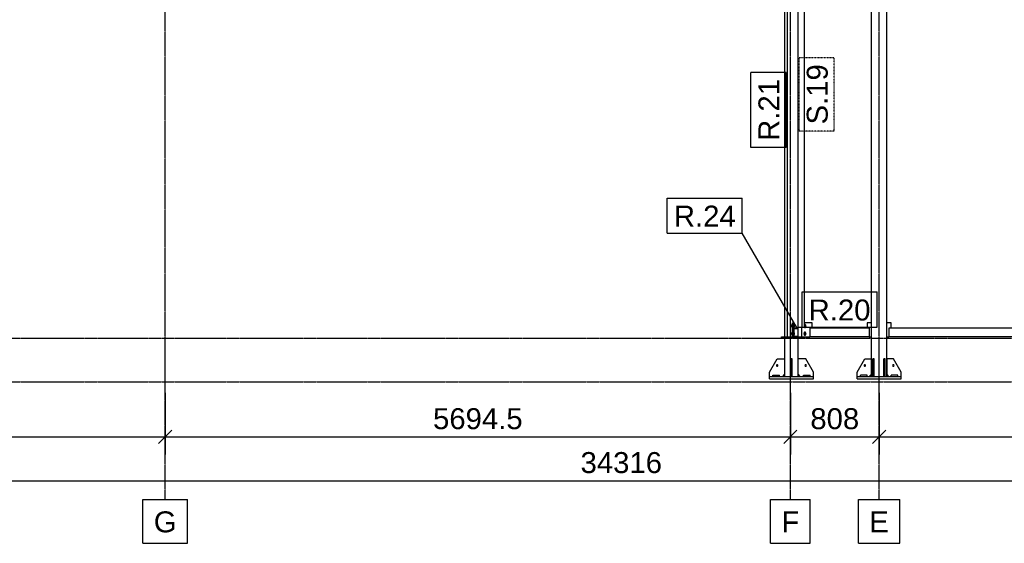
# Model space of a CAD drawing. Header units: millimetres. Extents: x 0 to 59400, y 0 to 42000.
# Tile 9 of 40: x 17853 to 26821, y 11196 to 15967. Entities that reach past the tile are written whole.
import ezdxf

# ---------------------------------------------------------------- set-up
doc = ezdxf.new("R2010")
doc.units = ezdxf.units.MM
doc.linetypes.add('DXK_LINE_DOT2', pattern=[3.9198, 1.9599, -1.9599])
doc.linetypes.add('DXK_LINE_DOT3', pattern=[5.9187, 2.979, -0.9799, 0.9799, -0.9799])
for name, color, linetype in [('TS_INNE_OBIEKTY', 7, 'Continuous'), ('TS_LINIE_WIDOCZNE', 7, 'Continuous'), ('TS_OPISY', 7, 'Continuous'), ('TS_OPISY_LINIE', 7, 'Continuous'), ('TS_OPISY_RAMKA', 7, 'Continuous'), ('TS_WYMIARY', 7, 'Continuous'), ('TS_WYMIARY_TEKST', 7, 'Continuous'), ('TS_WYPELNIENIE', 7, 'Continuous')]:
    doc.layers.add(name, color=color, linetype=linetype)
doc.styles.add('Arial', font='ARIAL.TTF', dxfattribs={"height": 0.2})

# ---------------------------------------------------------------- blocks, each defined once
blk = doc.blocks.new('Part-293000867-2072 - 1320')
at = {"layer": 'TS_LINIE_WIDOCZNE', "color": 1, "linetype": 'Continuous'}
for p, q in [((24682.6, 12756.1), (24752.6, 12876.1)), ((24752.6, 12876.1), (24822.6, 12876.1)), ((24682.6, 12716.1), (24682.6, 12756.1)), ((24802.6, 12716.1), (24822.6, 12736.1))]:
    blk.add_line(p, q, dxfattribs=at)
blk = doc.blocks.new('GridLine-293000867-2146 - 1320')
at = {"layer": 'TS_INNE_OBIEKTY', "color": 4, "linetype": 'DXK_LINE_DOT3'}
blk.add_line((24872.6, 11596.1), (24872.6, 19386.8), dxfattribs=at)
at = {"layer": 'TS_INNE_OBIEKTY', "color": 4, "linetype": 'Continuous'}
for p, q in [((24691.1, 11596.1), (25054, 11596.1)), ((24691.1, 11196.1), (24691.1, 11596.1)), ((25054, 11196.1), (25054, 11596.1)), ((24691.1, 11196.1), (25054, 11196.1))]:
    blk.add_line(p, q, dxfattribs=at)
at = {"layer": 'TS_INNE_OBIEKTY', "color": 2, "linetype": 'Continuous', "style": 'Arial'}
blk.add_text('F', height=191, dxfattribs=at).set_placement((24791.1, 11296.1))
blk = doc.blocks.new('Part-293000867-1470 - 1320')
at = {"layer": 'TS_LINIE_WIDOCZNE', "color": 1, "linetype": 'Continuous'}
for p, q in [((25610.4, 12716.1), (25610.4, 17856.1)), ((25610.4, 17856.1), (25750.4, 17856.1)), ((25750.4, 12716.1), (25750.4, 17856.1))]:
    blk.add_line(p, q, dxfattribs=at)
blk = doc.blocks.new('Part-293000867-1473 - 1320')
at = {"layer": 'TS_LINIE_WIDOCZNE', "color": 1, "linetype": 'Continuous'}
for p, q in [((25480.4, 12696.1), (25480.4, 12716.1)), ((25480.4, 12716.1), (25880.4, 12716.1)), ((25480.4, 12696.1), (25880.4, 12696.1)), ((25880.4, 12696.1), (25880.4, 12716.1))]:
    blk.add_line(p, q, dxfattribs=at)
blk = doc.blocks.new('Part-293000867-1474 - 1320')
at = {"layer": 'TS_LINIE_WIDOCZNE', "color": 1, "linetype": 'Continuous'}
for p, q in [((25510.4, 12716.1), (25510.4, 12728.1)), ((25570.4, 12728.1), (25510.4, 12728.1)), ((25570.4, 12716.1), (25570.4, 12728.1))]:
    blk.add_line(p, q, dxfattribs=at)
blk = doc.blocks.new('Part-293000867-1476 - 1320')
at = {"layer": 'TS_LINIE_WIDOCZNE', "color": 1, "linetype": 'Continuous'}
for p, q in [((25790.4, 12716.1), (25790.4, 12728.1)), ((25850.4, 12728.1), (25790.4, 12728.1)), ((25850.4, 12716.1), (25850.4, 12728.1))]:
    blk.add_line(p, q, dxfattribs=at)
blk = doc.blocks.new('Part-293000867-1623 - 1320')
at = {"layer": 'TS_LINIE_WIDOCZNE', "color": 1, "linetype": 'Continuous'}
for p, q in [((25069.6, 13206.1), (25002.6, 13206.1)), ((25069.6, 13156.1), (25069.6, 13206.1)), ((24974.6, 13166.1), (24974.6, 13076.1)), ((24974.6, 13076.1), (25049.6, 13076.1))]:
    blk.add_line(p, q, dxfattribs=at)
blk = doc.blocks.new('Part-293000867-1631 - 1320')
at = {"layer": 'TS_LINIE_WIDOCZNE', "color": 1, "linetype": 'Continuous'}
for p, q in [((24682.6, 12696.1), (24682.6, 12716.1)), ((24682.6, 12716.1), (25082.6, 12716.1)), ((24682.6, 12696.1), (25082.6, 12696.1)), ((25082.6, 12696.1), (25082.6, 12716.1))]:
    blk.add_line(p, q, dxfattribs=at)
blk = doc.blocks.new('Part-293000867-1619 - 1320')
at = {"layer": 'TS_LINIE_WIDOCZNE', "color": 1, "linetype": 'Continuous'}
for p, q in [((24902.6, 13206.1), (24896.6, 13206.1)), ((24896.6, 13076.1), (24896.6, 13206.1)), ((24902.6, 13156.1), (24902.6, 13206.1)), ((24902.6, 13076.1), (24896.6, 13076.1))]:
    blk.add_line(p, q, dxfattribs=at)
blk = doc.blocks.new('Part-293000867-1513 - 1320')
at = {"layer": 'TS_LINIE_WIDOCZNE', "color": 1, "linetype": 'Continuous'}
for p, q in [((30516.9, 13156.1), (25770.4, 13156.1)), ((25770.4, 13156.1), (25770.4, 13076.1)), ((30516.9, 13156.1), (30516.9, 13076.1)), ((30516.9, 13076.1), (25770.4, 13076.1))]:
    blk.add_line(p, q, dxfattribs=at)
blk = doc.blocks.new('Part-293000867-1520 - 1320')
at = {"layer": 'TS_LINIE_WIDOCZNE', "color": 1, "linetype": 'Continuous'}
for p, q in [((25790.4, 13206.1), (25750.4, 13206.1)), ((25790.4, 13156.1), (25790.4, 13206.1)), ((25750.4, 13076.1), (25770.4, 13076.1))]:
    blk.add_line(p, q, dxfattribs=at)
blk = doc.blocks.new('Part-293000867-1522 - 1320')
at = {"layer": 'TS_LINIE_WIDOCZNE', "color": 1, "linetype": 'Continuous'}
for p, q in [((25590.4, 13156.1), (25049.6, 13156.1)), ((25049.6, 13156.1), (25049.6, 13076.1)), ((25590.4, 13156.1), (25590.4, 13076.1)), ((25590.4, 13076.1), (25049.6, 13076.1))]:
    blk.add_line(p, q, dxfattribs=at)
blk = doc.blocks.new('Part-293000867-1525 - 1320')
at = {"layer": 'TS_LINIE_WIDOCZNE', "color": 1, "linetype": 'Continuous'}
for p, q in [((25610.4, 13206.1), (25570.4, 13206.1)), ((25570.4, 13206.1), (25570.4, 13156.1)), ((25590.4, 13076.1), (25610.4, 13076.1))]:
    blk.add_line(p, q, dxfattribs=at)
blk = doc.blocks.new('Bolt-293000867-2076 - 1320')
at = {"layer": 'TS_INNE_OBIEKTY', "color": 1, "linetype": 'Continuous'}
for start, end in [(90, 270), (90, 270), (270, 90), (270, 90)]:
    blk.add_arc((25012.6, 12816.1), 7, start, end, dxfattribs=at)
blk = doc.blocks.new('GridLine-293000867-2150 - 1320')
at = {"layer": 'TS_INNE_OBIEKTY', "color": 4, "linetype": 'DXK_LINE_DOT3'}
blk.add_line((4870.4, 12666.1), (43490, 12666.1), dxfattribs=at)
blk = doc.blocks.new('Part-293000867-1530 - 1320')
at = {"layer": 'TS_LINIE_WIDOCZNE', "color": 1, "linetype": 'Continuous'}
for p, q in [((24822.6, 17417.2), (24822.6, 17856.1)), ((24822.6, 13076.1), (24822.6, 17297.2)), ((24822.6, 12716.1), (24822.6, 13066.1)), ((24942.6, 12716.1), (24942.6, 13066.1))]:
    blk.add_line(p, q, dxfattribs=at)
blk = doc.blocks.new('Part-293000867-1531 - 1320')
at = {"layer": 'TS_LINIE_WIDOCZNE', "color": 1, "linetype": 'Continuous'}
for p, q in [((24942.6, 17212.2), (24842.6, 17212.2)), ((24842.6, 17212.2), (24842.6, 13076.1)), ((24942.6, 13076.1), (24942.6, 17212.2))]:
    blk.add_line(p, q, dxfattribs=at)
blk = doc.blocks.new('Part-293000867-1532 - 1320')
at = {"layer": 'TS_WYPELNIENIE', "linetype": 'Continuous'}
h = blk.add_hatch(dxfattribs=at)
h.set_pattern_fill('', color=256, scale=70, style=0, pattern_type=0)
h.set_pattern_definition([(45, (24902.6, 13076.1), (-157.15, 157.15), [])])
h.paths.add_polyline_path([(24902.6, 13156.1), (24902.6, 13076.1), (24942.6, 13076.1), (24942.6, 13156.1)])
h.paths.add_polyline_path([(24939.6, 13079.1), (24905.6, 13079.1), (24905.6, 13153.1), (24939.6, 13153.1)])
at = {"layer": 'TS_INNE_OBIEKTY', "color": 1, "linetype": 'Continuous'}
for p, q in [((24902.6, 13076.1), (24902.6, 13156.1)), ((24942.6, 13156.1), (24902.6, 13156.1)), ((24905.6, 13153.1), (24939.6, 13153.1)), ((24905.6, 13079.1), (24905.6, 13153.1)), ((24939.6, 13153.1), (24939.6, 13079.1)), ((24942.6, 13076.1), (24942.6, 13156.1)), ((24902.6, 13076.1), (24942.6, 13076.1)), ((24939.6, 13079.1), (24905.6, 13079.1))]:
    blk.add_line(p, q, dxfattribs=at)
blk = doc.blocks.new('Part-293000867-1614 - 1320')
at = {"layer": 'TS_LINIE_WIDOCZNE', "color": 1, "linetype": 'Continuous'}
for p, q in [((24792.6, 13076.1), (24890.6, 13076.1)), ((24792.6, 13066.1), (24792.6, 13076.1)), ((24942.6, 13066.1), (24792.6, 13066.1)), ((24942.6, 13066.1), (24942.6, 13076.1))]:
    blk.add_line(p, q, dxfattribs=at)
blk = doc.blocks.new('Part-293000867-1618 - 1320')
at = {"layer": 'TS_LINIE_WIDOCZNE', "color": 1, "linetype": 'Continuous'}
for p, q in [((24890.6, 13206.1), (24896.6, 13206.1)), ((24890.6, 13076.1), (24890.6, 13206.1)), ((24896.6, 13076.1), (24890.6, 13076.1))]:
    blk.add_line(p, q, dxfattribs=at)
blk = doc.blocks.new('Bolt-293000867-1620 - 1320')
at = {"layer": 'TS_INNE_OBIEKTY', "color": 1, "linetype": 'Continuous'}
for p, q in [((24890.6, 13185.1), (24883.1, 13185.1)), ((24883.1, 13185.1), (24883.1, 13167.1)), ((24910.1, 13185.1), (24902.6, 13185.1)), ((24910.1, 13167.1), (24910.1, 13185.1)), ((24883.1, 13176.1), (24890.6, 13176.1)), ((24883.1, 13167.1), (24890.6, 13167.1)), ((24890.6, 13115.1), (24883.1, 13115.1)), ((24883.1, 13115.1), (24883.1, 13097.1)), ((24883.1, 13106.1), (24890.6, 13106.1)), ((24883.1, 13097.1), (24890.6, 13097.1)), ((24902.6, 13176.1), (24910.1, 13176.1)), ((24910.1, 13167.1), (24902.6, 13167.1)), ((24910.1, 13115.1), (24905.6, 13115.1)), ((24905.6, 13106.1), (24910.1, 13106.1)), ((24905.6, 13097.1), (24910.1, 13097.1)), ((24910.1, 13097.1), (24910.1, 13115.1))]:
    blk.add_line(p, q, dxfattribs=at)
blk = doc.blocks.new('Part-293000867-1622 - 1320')
at = {"layer": 'TS_LINIE_WIDOCZNE', "color": 1, "linetype": 'Continuous'}
blk.add_line((24942.6, 13076.1), (24974.6, 13076.1), dxfattribs=at)
blk = doc.blocks.new('Bolt-293000867-1624 - 1320')
at = {"layer": 'TS_INNE_OBIEKTY', "color": 1, "linetype": 'Continuous'}
for p, q in [((25004.6, 13191.1), (25002.6, 13190.7)), ((25009.8, 13185.1), (25002.6, 13185.1)), ((25007.3, 13190.6), (25004.6, 13191.1)), ((25009.5, 13189.1), (25007.3, 13190.6)), ((25011.1, 13186.8), (25009.5, 13189.1)), ((25015, 13176.1), (25009.8, 13185.1)), ((25011.6, 13184.1), (25011.1, 13186.8)), ((25011.6, 13168.1), (25011.6, 13184.1)), ((24999.4, 13115.1), (24994.2, 13106.1)), ((24994.2, 13106.1), (24999.4, 13097.1)), ((24998.1, 13116.8), (24997.6, 13114.1)), ((24997.6, 13114.1), (24997.6, 13098.1)), ((24997.6, 13098.1), (24998.1, 13095.4)), ((24998, 13166.1), (24998.1, 13165.4)), ((24998.1, 13165.4), (24999.6, 13163.2)), ((24999.6, 13119.1), (24998.1, 13116.8)), ((24998.1, 13095.4), (24999.6, 13093.2)), ((25009.8, 13115.1), (24999.4, 13115.1)), ((24999.4, 13097.1), (25009.8, 13097.1)), ((24999.6, 13163.2), (25001.9, 13161.6)), ((25001.9, 13120.6), (24999.6, 13119.1)), ((24999.6, 13093.2), (25001.9, 13091.6)), ((25001.9, 13161.6), (25004.6, 13161.1)), ((25004.6, 13121.1), (25001.9, 13120.6)), ((25002.6, 13167.1), (25009.8, 13167.1)), ((25004.6, 13161.1), (25007.3, 13161.6)), ((25007.3, 13120.6), (25004.6, 13121.1)), ((25007.3, 13161.6), (25009.5, 13163.2)), ((25009.5, 13119.1), (25007.3, 13120.6)), ((25007.3, 13091.6), (25009.5, 13093.2)), ((25009.5, 13163.2), (25011.1, 13165.4)), ((25011.1, 13116.8), (25009.5, 13119.1)), ((25009.5, 13093.2), (25011.1, 13095.4)), ((25009.8, 13167.1), (25015, 13176.1)), ((25015, 13106.1), (25009.8, 13115.1)), ((25009.8, 13097.1), (25015, 13106.1)), ((25011.1, 13165.4), (25011.6, 13168.1)), ((25011.6, 13114.1), (25011.1, 13116.8)), ((25011.1, 13095.4), (25011.6, 13098.1)), ((25011.6, 13098.1), (25011.6, 13114.1)), ((25001.9, 13091.6), (25004.6, 13091.1)), ((25004.6, 13091.1), (25007.3, 13091.6))]:
    blk.add_line(p, q, dxfattribs=at)
for centre, start, end in [((25004.6, 13106.1), 0, 180), ((25004.6, 13106.1), 180, 0), ((25004.6, 13176.1), 249.91164, 110.08836)]:
    blk.add_arc(centre, 6, start, end, dxfattribs=at)
blk = doc.blocks.new('Part-293000867-1894 - 1320')
at = {"layer": 'TS_LINIE_WIDOCZNE', "color": 1, "linetype": 'Continuous'}
for p, q in [((25002.6, 17796.1), (24942.6, 17796.1)), ((25002.6, 13166.1), (25002.6, 17796.1)), ((24942.6, 13166.1), (25002.6, 13166.1))]:
    blk.add_line(p, q, dxfattribs=at)
blk = doc.blocks.new('Part-293000867-1919 - 1320')
at = {"layer": 'TS_LINIE_WIDOCZNE', "color": 1, "linetype": 'Continuous'}
for p, q in [((24992.6, 12716.1), (24992.6, 12728.1)), ((24992.6, 12728.1), (25052.6, 12728.1)), ((25052.6, 12716.1), (25052.6, 12728.1))]:
    blk.add_line(p, q, dxfattribs=at)
blk = doc.blocks.new('Part-293000867-1921 - 1320')
at = {"layer": 'TS_LINIE_WIDOCZNE', "color": 1, "linetype": 'Continuous'}
for p, q in [((24712.6, 12716.1), (24712.6, 12728.1)), ((24712.6, 12728.1), (24772.6, 12728.1)), ((24772.6, 12716.1), (24772.6, 12728.1))]:
    blk.add_line(p, q, dxfattribs=at)
blk = doc.blocks.new('Part-293000867-2071 - 1320')
at = {"layer": 'TS_LINIE_WIDOCZNE', "color": 1, "linetype": 'Continuous'}
for p, q in [((24876.6, 12876.1), (24876.6, 12716.1)), ((24888.6, 12876.1), (24876.6, 12876.1)), ((24888.6, 12716.1), (24888.6, 12876.1)), ((24876.6, 12756.1), (24888.6, 12756.1)), ((24876.6, 12716.1), (24888.6, 12716.1))]:
    blk.add_line(p, q, dxfattribs=at)
blk = doc.blocks.new('GridLine-293000867-2151 - 1320')
at = {"layer": 'TS_INNE_OBIEKTY', "color": 4, "linetype": 'DXK_LINE_DOT3'}
blk.add_line((4870.4, 13066.1), (43490, 13066.1), dxfattribs=at)
blk = doc.blocks.new('GridLine-293000867-2147 - 1320')
at = {"layer": 'TS_INNE_OBIEKTY', "color": 4, "linetype": 'DXK_LINE_DOT3'}
blk.add_line((19178.2, 11596.1), (19178.2, 19386.8), dxfattribs=at)
at = {"layer": 'TS_INNE_OBIEKTY', "color": 4, "linetype": 'Continuous'}
for p, q in [((18974.5, 11596.1), (19381.9, 11596.1)), ((18974.5, 11196.1), (18974.5, 11596.1)), ((19381.9, 11196.1), (19381.9, 11596.1)), ((18974.5, 11196.1), (19381.9, 11196.1))]:
    blk.add_line(p, q, dxfattribs=at)
at = {"layer": 'TS_INNE_OBIEKTY', "color": 2, "linetype": 'Continuous', "style": 'Arial'}
blk.add_text('G', height=191, dxfattribs=at).set_placement((19074.5, 11296.1))
blk = doc.blocks.new('Part-293000867-2011 - 1320')
at = {"layer": 'TS_LINIE_WIDOCZNE', "color": 1, "linetype": 'Continuous'}
for p, q in [((25724.4, 12716.1), (25724.4, 12876.1)), ((25736.4, 12876.1), (25724.4, 12876.1)), ((25736.4, 12716.1), (25736.4, 12876.1)), ((25724.4, 12756.1), (25736.4, 12756.1))]:
    blk.add_line(p, q, dxfattribs=at)
blk = doc.blocks.new('Part-293000867-2012 - 1320')
at = {"layer": 'TS_LINIE_WIDOCZNE', "color": 1, "linetype": 'Continuous'}
for p, q in [((25624.4, 12716.1), (25624.4, 12876.1)), ((25636.4, 12876.1), (25624.4, 12876.1)), ((25636.4, 12716.1), (25636.4, 12876.1)), ((25624.4, 12756.1), (25636.4, 12756.1))]:
    blk.add_line(p, q, dxfattribs=at)
blk = doc.blocks.new('Part-293000867-2016 - 1320')
at = {"layer": 'TS_LINIE_WIDOCZNE', "color": 1, "linetype": 'Continuous'}
for p, q in [((25810.4, 12876.1), (25750.4, 12876.1)), ((25750.4, 12876.1), (25750.4, 12736.1)), ((25880.4, 12756.1), (25810.4, 12876.1)), ((25770.4, 12716.1), (25750.4, 12736.1)), ((25880.4, 12716.1), (25880.4, 12756.1))]:
    blk.add_line(p, q, dxfattribs=at)
blk = doc.blocks.new('Part-293000867-2017 - 1320')
at = {"layer": 'TS_LINIE_WIDOCZNE', "color": 1, "linetype": 'Continuous'}
for p, q in [((25480.4, 12756.1), (25550.4, 12876.1)), ((25550.4, 12876.1), (25610.4, 12876.1)), ((25610.4, 12876.1), (25610.4, 12736.1)), ((25480.4, 12716.1), (25480.4, 12756.1)), ((25590.4, 12716.1), (25610.4, 12736.1))]:
    blk.add_line(p, q, dxfattribs=at)
blk = doc.blocks.new('Bolt-293000867-2019 - 1320')
at = {"layer": 'TS_INNE_OBIEKTY', "color": 1, "linetype": 'Continuous'}
for start, end in [(90, 270), (90, 270), (270, 90), (270, 90)]:
    blk.add_arc((25810.4, 12816.1), 7, start, end, dxfattribs=at)
blk = doc.blocks.new('Bolt-293000867-2022 - 1320')
at = {"layer": 'TS_INNE_OBIEKTY', "color": 1, "linetype": 'Continuous'}
for start, end in [(108, 288), (108, 288), (288, 108), (288, 108)]:
    blk.add_arc((25550.4, 12816.1), 7, start, end, dxfattribs=at)
blk = doc.blocks.new('Part-293000867-2073 - 1320')
at = {"layer": 'TS_LINIE_WIDOCZNE', "color": 1, "linetype": 'Continuous'}
for p, q in [((25012.6, 12876.1), (24942.6, 12876.1)), ((25082.6, 12756.1), (25012.6, 12876.1)), ((24962.6, 12716.1), (24942.6, 12736.1)), ((25082.6, 12716.1), (25082.6, 12756.1))]:
    blk.add_line(p, q, dxfattribs=at)
blk = doc.blocks.new('Bolt-293000867-2074 - 1320')
at = {"layer": 'TS_INNE_OBIEKTY', "color": 1, "linetype": 'Continuous'}
for start, end in [(108, 288), (108, 288), (288, 108), (288, 108)]:
    blk.add_arc((24752.6, 12816.1), 7, start, end, dxfattribs=at)
blk = doc.blocks.new('GridLine-293000867-2145 - 1320')
at = {"layer": 'TS_INNE_OBIEKTY', "color": 4, "linetype": 'DXK_LINE_DOT3'}
blk.add_line((25680.4, 11596.1), (25680.4, 19386.8), dxfattribs=at)
at = {"layer": 'TS_INNE_OBIEKTY', "color": 4, "linetype": 'Continuous'}
for p, q in [((25491.5, 11596.1), (25869.2, 11596.1)), ((25491.5, 11196.1), (25491.5, 11596.1)), ((25869.2, 11196.1), (25869.2, 11596.1)), ((25491.5, 11196.1), (25869.2, 11196.1))]:
    blk.add_line(p, q, dxfattribs=at)
at = {"layer": 'TS_INNE_OBIEKTY', "color": 2, "linetype": 'Continuous', "style": 'Arial'}
blk.add_text('E', height=191, dxfattribs=at).set_placement((25591.5, 11296.1))
blk = doc.blocks.new('StraightDimension-293000867-2158 - 1320')
at = {"layer": 'TS_WYMIARY', "color": 174, "linetype": 'Continuous'}
for p, q in [((25680.4, 12566.1), (25680.4, 12006.1)), ((30606.9, 12566.1), (30606.9, 12006.1)), ((25740.4, 12226.1), (25620.4, 12106.1)), ((30546.9, 12106.1), (30666.9, 12226.1)), ((25680.4, 12166.1), (30606.9, 12166.1))]:
    blk.add_line(p, q, dxfattribs=at)
at = {"color": 0}
blk.add_wipeout([(28591.3, 12196.1), (28591.3, 12476.1), (27696, 12476.1), (27696, 12196.1)], dxfattribs=at).dxf.layer = 'TS_WYMIARY'
at = {"layer": 'TS_WYMIARY_TEKST', "color": 96, "style": 'Arial'}
blk.add_text('4926.5', height=191.02, dxfattribs=at).set_placement((27736, 12236.1))
blk = doc.blocks.new('StraightDimension-293000867-2168 - 1320')
at = {"layer": 'TS_WYMIARY', "color": 174, "linetype": 'Continuous'}
blk.add_line((6173.9, 11766.1), (40490, 11766.1), dxfattribs=at)
at = {"color": 0}
blk.add_wipeout([(23742.5, 11796.1), (23742.5, 12076.1), (22921.3, 12076.1), (22921.3, 11796.1)], dxfattribs=at).dxf.layer = 'TS_WYMIARY'
at = {"layer": 'TS_WYMIARY_TEKST', "color": 96, "style": 'Arial'}
blk.add_text('34316', height=191.02, dxfattribs=at).set_placement((22961.3, 11836.1))
blk = doc.blocks.new('StraightDimension-293000867-2159 - 1320')
at = {"layer": 'TS_WYMIARY', "color": 174, "linetype": 'Continuous'}
for p, q in [((24872.6, 12566.1), (24872.6, 12006.1)), ((25680.4, 12566.1), (25680.4, 12006.1)), ((24932.6, 12226.1), (24812.6, 12106.1)), ((25620.4, 12106.1), (25740.4, 12226.1)), ((24872.6, 12166.1), (25680.4, 12166.1))]:
    blk.add_line(p, q, dxfattribs=at)
at = {"color": 0}
blk.add_wipeout([(25538.8, 12196.1), (25538.8, 12476.1), (25014.1, 12476.1), (25014.1, 12196.1)], dxfattribs=at).dxf.layer = 'TS_WYMIARY'
at = {"layer": 'TS_WYMIARY_TEKST', "color": 96, "style": 'Arial'}
blk.add_text('808', height=191.02, dxfattribs=at).set_placement((25054.1, 12236.1))
blk = doc.blocks.new('StraightDimension-293000867-2160 - 1320')
at = {"layer": 'TS_WYMIARY', "color": 174, "linetype": 'Continuous'}
for p, q in [((19178.2, 12566.1), (19178.2, 12006.1)), ((24872.6, 12566.1), (24872.6, 12006.1)), ((19238.2, 12226.1), (19118.2, 12106.1)), ((24812.6, 12106.1), (24932.6, 12226.1)), ((19178.2, 12166.1), (24872.6, 12166.1))]:
    blk.add_line(p, q, dxfattribs=at)
at = {"color": 0}
blk.add_wipeout([(22473, 12196.1), (22473, 12476.1), (21577.8, 12476.1), (21577.8, 12196.1)], dxfattribs=at).dxf.layer = 'TS_WYMIARY'
at = {"layer": 'TS_WYMIARY_TEKST', "color": 96, "style": 'Arial'}
blk.add_text('5694.5', height=191.02, dxfattribs=at).set_placement((21617.8, 12236.1))
blk = doc.blocks.new('StraightDimension-293000867-2161 - 1320')
at = {"layer": 'TS_WYMIARY', "color": 174, "linetype": 'Continuous'}
for p, q in [((12676.1, 12566.1), (12676.1, 12006.1)), ((19178.2, 12566.1), (19178.2, 12006.1)), ((12736.1, 12226.1), (12616.1, 12106.1)), ((19118.2, 12106.1), (19238.2, 12226.1)), ((12676.1, 12166.1), (19178.2, 12166.1))]:
    blk.add_line(p, q, dxfattribs=at)
at = {"color": 0}
blk.add_wipeout([(16263.6, 12196.1), (16263.6, 12476.1), (15590.6, 12476.1), (15590.6, 12196.1)], dxfattribs=at).dxf.layer = 'TS_WYMIARY'
at = {"layer": 'TS_WYMIARY_TEKST', "color": 96, "style": 'Arial'}
blk.add_text('6502', height=191.02, dxfattribs=at).set_placement((15630.6, 12236.1))
blk = doc.blocks.new('Mark-293000867-2425 - 1320')
at = {"layer": 'TS_OPISY_RAMKA', "linetype": 'Continuous'}
for p, q in [((24978.5, 13486.1), (25661.5, 13486.1)), ((24978.5, 13166.1), (24978.5, 13486.1)), ((25661.5, 13166.1), (25661.5, 13486.1)), ((24978.5, 13166.1), (25661.5, 13166.1))]:
    blk.add_line(p, q, dxfattribs=at)
blk.add_wipeout([(25601.5, 13226.1), (25601.5, 13426.1), (25038.5, 13426.1), (25038.5, 13226.1)]).dxf.layer = 'TS_OPISY_LINIE'
blk.add_wipeout([(25601.5, 13226.1), (25601.5, 13426.1), (25038.5, 13426.1), (25038.5, 13226.1)]).dxf.layer = 'TS_OPISY_LINIE'
at = {"layer": 'TS_OPISY', "style": 'Arial'}
blk.add_text('R.20', height=191.02, dxfattribs=at).set_placement((25038.5, 13226.1))
blk = doc.blocks.new('Mark-293000867-2430 - 1320')
at = {"layer": 'TS_OPISY_RAMKA', "linetype": 'DXK_LINE_DOT2'}
for p, q in [((24952.6, 14952), (24952.6, 15620.2)), ((25272.6, 15620.2), (24952.6, 15620.2)), ((25272.6, 14952), (25272.6, 15620.2)), ((25272.6, 14952), (24952.6, 14952))]:
    blk.add_line(p, q, dxfattribs=at)
blk.add_wipeout([(25212.6, 15560.2), (25012.6, 15560.2), (25012.6, 15012), (25212.6, 15012)]).dxf.layer = 'TS_OPISY_LINIE'
blk.add_wipeout([(25212.6, 15560.2), (25012.6, 15560.2), (25012.6, 15012), (25212.6, 15012)]).dxf.layer = 'TS_OPISY_LINIE'
at = {"layer": 'TS_OPISY', "style": 'Arial'}
blk.add_text('S.19', height=191.02, rotation=90.00021, dxfattribs=at).set_placement((25212.6, 15012))
blk = doc.blocks.new('Mark-293000867-2431 - 1320')
at = {"layer": 'TS_OPISY_RAMKA', "linetype": 'Continuous'}
for p, q in [((24512.6, 14802.6), (24512.6, 15485.7)), ((24832.6, 15485.7), (24512.6, 15485.7)), ((24832.6, 14802.6), (24832.6, 15485.7)), ((24832.6, 14802.6), (24512.6, 14802.6))]:
    blk.add_line(p, q, dxfattribs=at)
blk.add_wipeout([(24772.6, 15425.7), (24572.6, 15425.7), (24572.6, 14862.6), (24772.6, 14862.6)]).dxf.layer = 'TS_OPISY_LINIE'
blk.add_wipeout([(24772.6, 15425.7), (24572.6, 15425.7), (24572.6, 14862.6), (24772.6, 14862.6)]).dxf.layer = 'TS_OPISY_LINIE'
at = {"layer": 'TS_OPISY', "style": 'Arial'}
blk.add_text('R.21', height=191.02, rotation=90.00021, dxfattribs=at).set_placement((24772.6, 14862.6))
blk = doc.blocks.new('Mark-293000867-2432 - 1320')
at = {"layer": 'TS_OPISY_LINIE', "linetype": 'Continuous'}
blk.add_line((24934.3, 13155.6), (24434.3, 14021.6), dxfattribs=at)
at = {"layer": 'TS_OPISY_RAMKA', "linetype": 'Continuous'}
for p, q in [((23751.2, 14341.6), (24434.3, 14341.6)), ((23751.2, 14021.6), (23751.2, 14341.6)), ((24434.3, 14021.6), (24434.3, 14341.6)), ((23751.2, 14021.6), (24434.3, 14021.6))]:
    blk.add_line(p, q, dxfattribs=at)
blk.add_wipeout([(24374.3, 14081.6), (24374.3, 14281.6), (23811.2, 14281.6), (23811.2, 14081.6)]).dxf.layer = 'TS_OPISY_LINIE'
blk.add_wipeout([(24374.3, 14081.6), (24374.3, 14281.6), (23811.2, 14281.6), (23811.2, 14081.6)]).dxf.layer = 'TS_OPISY_LINIE'
at = {"layer": 'TS_OPISY', "style": 'Arial'}
blk.add_text('R.24', height=191.02, dxfattribs=at).set_placement((23811.2, 14081.6))

msp = doc.modelspace()

# ---------------------------------------------------------------- block references
for name in ['GridLine-293000867-2147 - 1320', 'GridLine-293000867-2146 - 1320', 'GridLine-293000867-2145 - 1320', 'Part-293000867-1530 - 1320', 'Part-293000867-1470 - 1320', 'Part-293000867-1894 - 1320', 'Part-293000867-1531 - 1320', 'GridLine-293000867-2151 - 1320', 'Bolt-293000867-1620 - 1320', 'Part-293000867-1618 - 1320', 'Part-293000867-1619 - 1320', 'Part-293000867-1623 - 1320', 'Bolt-293000867-1624 - 1320', 'Part-293000867-1525 - 1320', 'Part-293000867-1520 - 1320', 'Part-293000867-1532 - 1320', 'Part-293000867-1522 - 1320', 'Part-293000867-1513 - 1320', 'Part-293000867-1614 - 1320', 'Part-293000867-1622 - 1320', 'GridLine-293000867-2150 - 1320', 'Part-293000867-2072 - 1320', 'Bolt-293000867-2074 - 1320', 'Part-293000867-2071 - 1320', 'Part-293000867-2073 - 1320', 'Part-293000867-2017 - 1320', 'Bolt-293000867-2022 - 1320', 'Part-293000867-2012 - 1320', 'Part-293000867-2011 - 1320', 'Part-293000867-2016 - 1320', 'Bolt-293000867-2076 - 1320', 'Bolt-293000867-2019 - 1320', 'Part-293000867-1631 - 1320', 'Part-293000867-1921 - 1320', 'Part-293000867-1919 - 1320', 'Part-293000867-1473 - 1320', 'Part-293000867-1474 - 1320', 'Part-293000867-1476 - 1320']:
    msp.add_blockref(name, (0, 0))

# ---------------------------------------------------------------- next in the draw order: block references
for name in ['Mark-293000867-2430 - 1320', 'Mark-293000867-2431 - 1320', 'Mark-293000867-2425 - 1320', 'StraightDimension-293000867-2158 - 1320']:
    msp.add_blockref(name, (0, 0))

# ---------------------------------------------------------------- next in the draw order: block references
for name in ['Mark-293000867-2432 - 1320', 'StraightDimension-293000867-2168 - 1320']:
    msp.add_blockref(name, (0, 0))

# ---------------------------------------------------------------- next in the draw order: block references
msp.add_blockref('StraightDimension-293000867-2159 - 1320', (0, 0))

# ---------------------------------------------------------------- next in the draw order: block references
msp.add_blockref('StraightDimension-293000867-2160 - 1320', (0, 0))

# ---------------------------------------------------------------- next in the draw order: block references
msp.add_blockref('StraightDimension-293000867-2161 - 1320', (0, 0))

doc.saveas('drawing.dxf')
